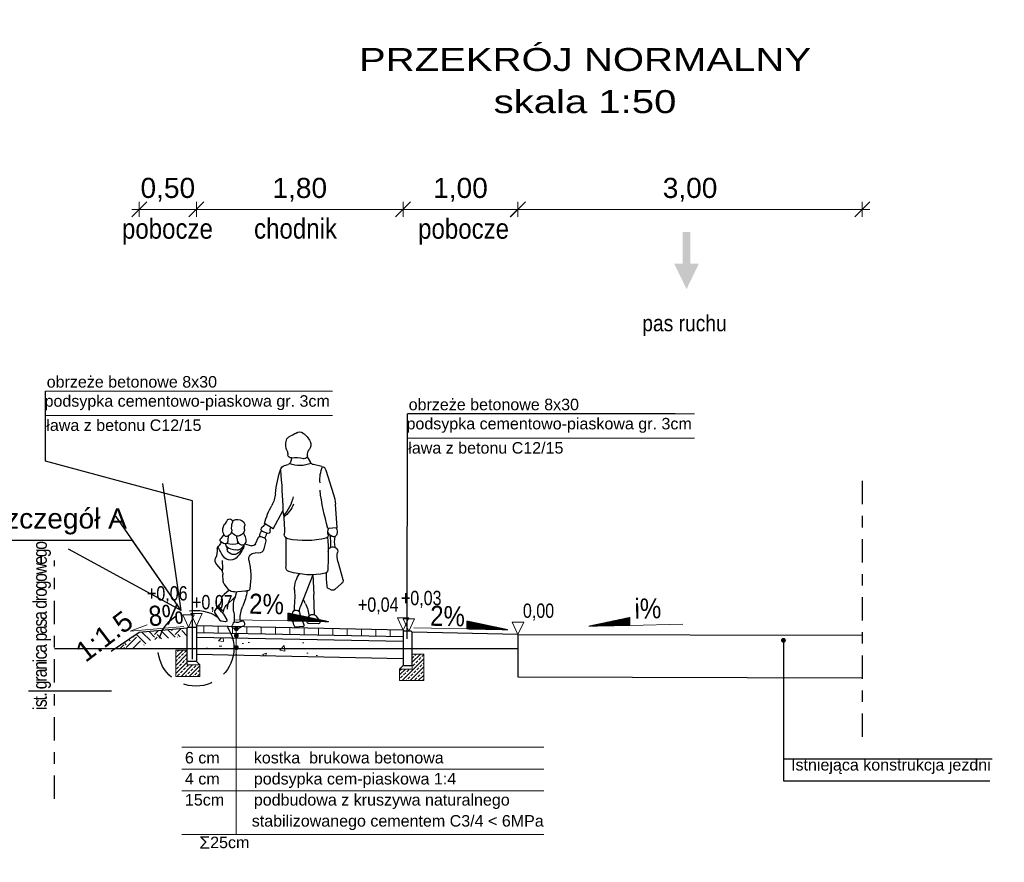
# Model space of a CAD drawing. Header units: metres. Extents: x -854 to 2789, y -128 to 3826.
# Tile 4 of 22: x 194 to 202, y 46 to 53. Entities that reach past the tile are written whole.
import ezdxf
from ezdxf.enums import TextEntityAlignment as Align

# ---------------------------------------------------------------- set-up
doc = ezdxf.new("R2010")
doc.units = ezdxf.units.M
doc.linetypes.add('DASHDOTX2', pattern=[50.8, 25.4, -12.7, 0, -12.7])
doc.linetypes.add('DASHED2', pattern=[0.375, 0.25, -0.125])
doc.layers.add('bloki', color=253, linetype='Continuous')
for name, color, linetype, lineweight in [('D_3_KONSTRUKCJA_ISTN', 9, 'Continuous', 30), ('D_3_KRESKOWANIE', 7, 'Continuous', 0), ('D_3_OPIS', 7, 'Continuous', 0), ('D_3_WYMIAROWANIE', 7, 'Continuous', 0), ('kreskowanie', 7, 'Continuous', 0), ('opis warstw', 7, 'Continuous', 0), ('pochylenia', 7, 'Continuous', 0), ('rzedne', 7, 'Continuous', 0), ('szczegół techniczny', 7, 'Continuous', 0)]:
    doc.layers.add(name, color=color, linetype=linetype, lineweight=lineweight)
doc.styles.add('opisy', font='arial.ttf', dxfattribs={"height": 0.175})
doc.styles.add('wym 1do50', font='arial.ttf', dxfattribs={"height": 0.175})
doc.styles.add('wym 1do50_0', font='arial.ttf')
doc.dimstyles.new('odniesienie', dxfattribs={"dimtxt": 1, "dimasz": 0, "dimexe": 0, "dimexo": 0, "dimgap": 0, "dimtad": 0, "dimdec": 0, "dimzin": 1, "dimdsep": 46, "dimtxsty": 'wym 1do50_0', "dimblk": 'TerminatorOpen', "dimcen": 0.09000000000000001, "dimse1": 1, "dimse2": 1, "dimadec": 6, "dimazin": 0, "dimtfac": 1, "dimtdec": 0, "dimtofl": 0, "dimtmove": 0, "dimatfit": 3, "dimldrblk": 'TerminatorOpen', "dimfxl": 1, "dimtzin": 1, "dimarcsym": 0})
doc.dimstyles.new('Wymiar_1 50', dxfattribs={"dimtxt": 0.175, "dimasz": 0.013125, "dimexe": 0.0175, "dimexo": 2.275, "dimgap": 0.065625, "dimtad": 1, "dimzin": 0, "dimtxsty": 'wym 1do50', "dimblk": 'znacznik wymiaru', "dimcen": 0.3, "dimse1": 1, "dimse2": 1, "dimadec": 0, "dimazin": 0, "dimtfac": 1, "dimtmove": 1, "dimatfit": 2, "dimfxl": 1, "dimtzin": 0, "dimlwd": -1, "dimlwe": 0, "dimarcsym": 0})

# ---------------------------------------------------------------- blocks, each defined once
blk = doc.blocks.new('TerminatorOpen')
at = {"color": 0, "linetype": 'ByBlock', "lineweight": -2}
for q in [(-1, 0.5), (-1, 0), (-1, -0.5)]:
    blk.add_line((0, 0), q, dxfattribs=at)
blk = doc.blocks.new('tytyyyy')
for p, q in [((1056.896188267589, 526.5077083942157), (1056.865527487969, 526.4583772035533)), ((1056.767370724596, 526.4257688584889), (1056.840506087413, 526.4409133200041)), ((1057.029200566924, 526.4996024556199), (1057.041426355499, 526.4614644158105)), ((1057.093202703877, 526.4329919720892), (1057.059834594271, 526.4432648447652)), ((1056.731870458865, 526.3936447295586), (1056.665265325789, 526.1812611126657)), ((1056.633125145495, 525.8915366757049), (1056.648823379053, 526.0958919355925)), ((1057.190316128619, 525.8822268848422), (1057.106873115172, 526.0397763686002)), ((1057.190316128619, 525.8822268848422), (1057.266798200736, 525.9275291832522)), ((1056.633125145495, 525.8915366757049), (1056.714449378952, 525.8859936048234)), ((1057.247210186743, 525.8429491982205), (1057.282854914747, 525.8584708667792)), ((1057.450749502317, 525.8452258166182), (1057.435848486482, 525.8111407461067)), ((1057.581838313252, 525.8201562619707), (1057.585404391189, 525.783984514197)), ((1057.620974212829, 525.8332969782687), (1057.645428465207, 525.7997068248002)), ((1057.079583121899, 525.8013520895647), (1057.081070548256, 525.5485564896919)), ((1057.255468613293, 525.7761006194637), (1057.272434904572, 525.7067801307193)), ((1057.267937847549, 525.8002686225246), (1057.302392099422, 525.8139524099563)), ((1057.345829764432, 525.7507688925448), (1057.317603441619, 525.8080936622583)), ((1057.439644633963, 525.7498700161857), (1057.380147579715, 525.7348914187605)), ((1057.448082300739, 525.7438159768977), (1057.448044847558, 525.7267854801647)), ((1057.321923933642, 525.6700519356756), (1057.349208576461, 525.6715233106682)), ((1057.5631277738, 525.7062878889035), (1057.520982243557, 525.697555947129)), ((1057.597220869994, 525.7296238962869), (1057.592924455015, 525.70118623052)), ((1056.628068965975, 525.5974462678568), (1056.583908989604, 525.4404104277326)), ((1057.647132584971, 525.530340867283), (1057.683151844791, 525.571879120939)), ((1056.844847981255, 525.4819593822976), (1056.837873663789, 525.3098192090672)), ((1056.844847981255, 525.4819593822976), (1056.955987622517, 525.1987732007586)), ((1057.625741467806, 525.4252178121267), (1057.628563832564, 525.4840112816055)), ((1056.655120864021, 525.352644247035), (1056.594831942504, 525.4043349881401)), ((1057.581910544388, 525.3554425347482), (1057.616402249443, 525.3999208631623)), ((1056.683242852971, 525.3487437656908), (1056.704513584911, 525.3585805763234)), ((1056.691675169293, 525.3557555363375), (1056.691675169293, 525.3557555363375)), ((1056.830340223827, 525.1323606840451), (1056.837897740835, 525.3106752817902)), ((1057.527464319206, 525.332109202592), (1057.437277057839, 525.3412905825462)), ((1057.51001648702, 525.3338855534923), (1057.526300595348, 525.2779064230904)), ((1057.575337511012, 525.3482354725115), (1057.618652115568, 525.310116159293)), ((1057.523697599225, 525.286847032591), (1057.596388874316, 525.2184628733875)), ((1056.955642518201, 525.1337116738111), (1056.923154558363, 525.0443751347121)), ((1057.623459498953, 525.1373018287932), (1057.595602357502, 525.0880348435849)), ((1057.651693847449, 525.0831365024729), (1057.69805821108, 525.1540487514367)), ((1057.676295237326, 525.2044099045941), (1057.698157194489, 525.1700332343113)), ((1056.819045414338, 525.1229545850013), (1056.786247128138, 525.0826710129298)), ((1056.799968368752, 525.0548138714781), (1056.880251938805, 525.0570476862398)), ((1056.894353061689, 525.0758090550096), (1056.885904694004, 525.1083692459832)), ((1057.605286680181, 525.0731445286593), (1057.640918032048, 525.0766142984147)), ((1056.932127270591, 525.0305067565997), (1056.99561576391, 525.0258491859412)), ((1057.537287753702, 525.0171118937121), (1057.500885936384, 525.0122643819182))]:
    blk.add_line(p, q)
for centre, radius, start, end in [((1057.064909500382, 526.54395772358), 0.2186948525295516, 128.3056999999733, 153.0738000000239), ((1056.96115883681, 526.6753033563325), 0.051317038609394, 52.95690999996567, 128.3056999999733), ((1057.105476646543, 526.8665178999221), 0.1882492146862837, 232.9568999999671, 250.2739999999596), ((1057.023408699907, 526.6376415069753), 0.0548972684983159, 15.93230000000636, 70.2739999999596), ((1056.930281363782, 526.6123338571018), 0.0676996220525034, 153.0738000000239, 219.5306000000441), ((1056.941672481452, 526.6143081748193), 0.1398980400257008, 337.2057999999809, 15.93230000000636), ((1056.825786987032, 526.526103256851), 0.0677823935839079, 356.2085000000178, 39.53064999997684), ((1056.92068799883, 526.5198137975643), 0.0273258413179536, 176.2085000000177, 285.0842000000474), ((1057.035342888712, 526.5266008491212), 0.0276051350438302, 261.4187000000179, 357.6623999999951), ((1057.16275861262, 526.5214028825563), 0.0999164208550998, 157.2057999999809, 177.6623999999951), ((1056.776950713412, 526.3795061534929), 0.0472447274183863, 101.697600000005, 162.5880999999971), ((1056.483606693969, 526.3078662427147), 0.300481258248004, 355.1933999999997, 22.71533000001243), ((1056.832659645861, 526.4788079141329), 0.0386986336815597, 281.697600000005, 328.1370000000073), ((1056.957945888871, 526.6913092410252), 0.2583419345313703, 247.8603999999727, 290.6346999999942), ((1056.993534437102, 526.2495355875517), 0.2525968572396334, 81.41872000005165, 105.0842000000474), ((1057.068066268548, 526.4700037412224), 0.027974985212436, 197.7732999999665, 252.8886000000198), ((1057.079315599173, 526.3878876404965), 0.0471962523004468, 20.06587000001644, 72.88865999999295), ((1062.528023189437, 525.900172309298), 5.422947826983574, 174.7837000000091, 178.5247999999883), ((1056.3284114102, 526.1136019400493), 0.8466281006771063, 4.997221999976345, 20.06587000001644), ((1057.03113743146, 526.066520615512), 0.383440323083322, 162.5880999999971, 175.6070000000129), ((1054.714981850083, 526.4739951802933), 2.084133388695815, 343.6125000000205, 352.9352000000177), ((1057.425803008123, 526.2095543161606), 0.2549509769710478, 184.9971999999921, 208.9210000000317), ((1057.271832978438, 526.2012102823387), 0.2782835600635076, 201.9069999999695, 231.627600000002), ((1057.343510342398, 526.2236928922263), 0.3315671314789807, 191.1175000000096, 222.9410999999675), ((1056.580318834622, 525.7424195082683), 0.7110002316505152, 15.09100999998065, 28.92101000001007), ((1058.068761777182, 525.8787972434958), 0.9752653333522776, 170.4990999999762, 182.6477999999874), ((1057.328274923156, 525.9582086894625), 0.0739865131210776, 206.8147000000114, 235.6382000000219), ((1057.471966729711, 525.916231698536), 0.0336642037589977, 138.3094999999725, 189.008699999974), ((1057.30891430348, 525.8903809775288), 0.1314234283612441, 354.0334000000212, 9.008720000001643), ((1057.502999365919, 525.888588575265), 0.0752227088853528, 78.67848999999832, 138.3094999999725), ((1057.508788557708, 525.9174917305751), 0.045745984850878, 37.65525000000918, 78.67848999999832), ((1057.569596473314, 525.9437758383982), 0.0246504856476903, 30.30855000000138, 196.4213999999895), ((1057.379184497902, 525.8876575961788), 0.1738602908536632, 354.7791000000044, 16.42143999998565), ((1057.823930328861, 526.0924462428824), 0.2699486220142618, 210.3085000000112, 219.5402000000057), ((1057.579880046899, 525.8909775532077), 0.0465190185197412, 14.34761999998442, 39.540260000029), ((1056.702472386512, 525.8560738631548), 0.0703044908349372, 150.238199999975, 198.3069999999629), ((1056.665102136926, 525.8437062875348), 0.0309418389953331, 198.3069999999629, 296.1542000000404), ((1056.646225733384, 525.8821466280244), 0.0737661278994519, 296.1542000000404, 339.1453999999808), ((1057.14016096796, 525.7521600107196), 0.4488330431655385, 170.055199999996, 184.2115000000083), ((1056.627464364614, 525.8490915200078), 0.0879570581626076, 347.0252999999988, 25.16718000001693), ((1056.736086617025, 525.8240647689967), 0.0235105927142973, 167.0252999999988, 256.182700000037), ((1057.055853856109, 525.8319540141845), 0.0387248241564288, 281.3220999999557, 2.647784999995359), ((1057.177483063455, 525.8683237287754), 0.0406377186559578, 354.3062000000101, 38.3045499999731), ((1057.238823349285, 525.8622081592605), 0.0210059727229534, 174.3062000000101, 293.5301000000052), ((1057.318387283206, 525.8451616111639), 0.067819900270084, 180.6313999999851, 221.5789000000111), ((1057.273991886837, 525.8788132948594), 0.022190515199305, 293.5301000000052, 55.63820000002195), ((1057.189625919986, 525.7981230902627), 0.1212267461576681, 7.734789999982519, 33.24206999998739), ((1057.474179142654, 525.8731070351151), 0.0347394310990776, 174.0334000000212, 205.044500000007), ((1057.505816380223, 525.8878903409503), 0.0696615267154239, 205.044500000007, 262.4445999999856), ((1057.348387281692, 525.830608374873), 0.1602241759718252, 333.113199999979, 355.8491000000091), ((1057.501830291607, 525.857839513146), 0.0393435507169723, 262.4445999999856, 287.3513000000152), ((1057.494754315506, 525.8804826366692), 0.0630689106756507, 287.3513000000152, 337.8376999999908), ((1057.604050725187, 525.8671091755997), 0.0519439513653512, 174.7791000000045, 260.1996000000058), ((1057.598959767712, 525.837633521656), 0.0220331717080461, 260.1996000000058, 336.7203999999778), ((1057.514090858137, 525.8741503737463), 0.1144251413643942, 336.7203999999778, 14.34761999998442), ((1056.401228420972, 525.7723178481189), 0.2546493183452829, 348.3603000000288, 9.7850260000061), ((1058.397268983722, 525.6573178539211), 1.686482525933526, 174.8241000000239, 184.6522999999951), ((1056.913226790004, 526.5443081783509), 0.7652161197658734, 256.182700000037, 281.3220999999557), ((1057.275580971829, 525.7810230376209), 0.0207065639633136, 111.662200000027, 193.7520000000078), ((1057.306827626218, 525.802788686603), 0.0120123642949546, 26.21463999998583, 111.662200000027), ((1057.372806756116, 525.7640513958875), 0.0300692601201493, 206.2145999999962, 284.1313000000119), ((1057.505883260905, 525.7805200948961), 0.076436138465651, 156.385200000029, 190.1225999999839), ((1057.462461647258, 525.7727699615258), 0.0323261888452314, 190.1225999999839, 333.113199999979), ((1057.508400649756, 525.7582969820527), 0.0620317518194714, 193.4992000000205, 281.7022999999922), ((1057.541445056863, 525.922411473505), 0.1760199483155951, 252.6801000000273, 287.8721000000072), ((1054.657325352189, 525.913757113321), 2.846556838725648, 356.7326999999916, 357.3302999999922), ((1057.552266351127, 525.758722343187), 0.0535512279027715, 281.7022999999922, 350.9387999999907), ((1057.665594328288, 525.7918951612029), 0.0805792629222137, 185.6343999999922, 202.4260999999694), ((1057.744144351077, 525.7636073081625), 0.1566958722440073, 177.1225000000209, 184.023000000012), ((1057.607606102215, 525.767965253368), 0.0178447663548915, 202.4260999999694, 286.3366999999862), ((1057.589320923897, 525.8303355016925), 0.0828414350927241, 286.3366999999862, 316.0655000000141), ((1057.607582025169, 525.7721519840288), 0.0467998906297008, 17.82352999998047, 36.03090000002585), ((1057.682935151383, 525.7659989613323), 0.0350324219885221, 169.5631999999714, 234.920200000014), ((1057.639173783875, 525.7823044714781), 0.0136156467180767, 316.0655000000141, 17.82352999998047), ((1057.642298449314, 525.7081364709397), 0.0356741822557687, 359.4447000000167, 54.9202699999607), ((1056.472871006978, 525.6410872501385), 0.1612173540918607, 344.2936999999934, 12.5530099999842), ((1056.670131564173, 525.6850118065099), 0.0408746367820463, 359.0814000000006, 192.5530000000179), ((1057.319326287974, 525.7182568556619), 0.0482753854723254, 193.7520000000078, 273.0860000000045), ((1057.352014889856, 525.6194660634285), 0.0521311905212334, 347.5013999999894, 93.08588000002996), ((1057.484714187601, 525.7267025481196), 0.0366692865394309, 179.8733999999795, 213.5590999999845), ((1058.714270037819, 526.5423579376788), 1.512170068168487, 213.5590999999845, 216.6243999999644), ((1057.55937978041, 525.7544794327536), 0.1051435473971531, 199.7230000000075, 240.7652999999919), ((1057.530449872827, 525.702786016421), 0.0459048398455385, 240.7652999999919, 272.193799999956), ((1057.52945201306, 525.7288427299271), 0.0719802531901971, 272.193799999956, 319.6102000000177), ((1057.55527063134, 525.7068764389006), 0.0380810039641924, 319.6102000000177, 351.4077999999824), ((1057.312988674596, 525.8668149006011), 0.3848734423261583, 324.0758000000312, 338.8539999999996), ((1057.901675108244, 525.705621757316), 0.2237157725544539, 179.4447000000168, 200.8996000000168), ((1058.073721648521, 525.4594874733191), 0.6870938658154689, 167.5013999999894, 188.3616000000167), ((1057.562381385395, 525.6861247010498), 0.0769054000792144, 216.6243999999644, 324.0758000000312), ((1058.000768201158, 525.5563681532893), 0.3674510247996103, 172.2315999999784, 186.7588000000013), ((1057.642881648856, 525.6068015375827), 0.0533026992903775, 319.0693000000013, 20.89954999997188), ((1056.744251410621, 525.5227994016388), 0.0280008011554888, 184.6522999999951, 257.6957999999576), ((1055.448695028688, 525.4839765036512), 1.277395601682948, 355.508699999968, 0.7900259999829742), ((1056.867199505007, 526.086491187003), 0.6049456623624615, 257.6957999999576, 287.9895999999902), ((1056.785262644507, 525.3590781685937), 0.2195852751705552, 357.6732999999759, 36.2946100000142), ((1057.041950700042, 525.5483264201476), 0.0391190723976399, 287.9895999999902, 0.3368376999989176), ((1057.704778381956, 525.480354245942), 0.0763003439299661, 139.0693000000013, 177.2523000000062), ((1056.617630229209, 525.4309267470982), 0.0350275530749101, 164.2936000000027, 229.3907999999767), ((1057.581008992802, 525.4273633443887), 0.044785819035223, 322.2088000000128, 357.2523000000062), ((1056.672218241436, 525.3725827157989), 0.0262664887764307, 229.3907999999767, 294.818800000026), ((1056.691675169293, 525.3863414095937), 0.0305875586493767, 294.818800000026, 355.508699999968), ((1057.14291377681, 525.2974596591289), 0.3052897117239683, 177.569699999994, 177.6795999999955), ((1058.186902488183, 525.3021279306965), 1.183210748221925, 177.6732999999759, 186.5980000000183), ((1057.416148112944, 525.3628341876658), 0.0224560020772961, 188.3616000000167, 279.7075000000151), ((1057.908007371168, 525.4065848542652), 0.4935887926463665, 187.6893999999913, 203.5904999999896), ((1057.430768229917, 525.2773687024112), 0.064253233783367, 84.1874800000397, 99.70748000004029), ((1057.533652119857, 525.3928662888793), 0.0610705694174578, 264.1875000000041, 322.2088000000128), ((1057.573630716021, 525.258955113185), 0.0681495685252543, 4.37555999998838, 48.65251000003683), ((1057.124984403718, 525.113596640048), 0.2443018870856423, 151.9699999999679, 178.5205000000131), ((1056.70908287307, 525.3350278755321), 0.2268736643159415, 331.9699999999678, 343.9571999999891), ((1057.257739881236, 525.1997951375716), 0.2796877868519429, 350.7907000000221, 16.21748999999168), ((1057.531723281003, 525.1497229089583), 0.0943763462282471, 358.0337999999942, 46.74939999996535), ((1057.71621497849, 525.269867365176), 0.0748511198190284, 184.3756000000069, 232.7106000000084), ((1056.84878591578, 525.0987384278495), 0.0383505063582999, 14.54438999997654, 140.8475000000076), ((1056.922547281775, 525.1457475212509), 0.035216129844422, 340.0149999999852, 356.9925999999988), ((1056.858103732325, 525.1603596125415), 0.105149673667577, 359.9952999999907, 21.42800000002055), ((1056.989930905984, 525.1422055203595), 0.0322615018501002, 5.640022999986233, 176.9925999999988), ((1056.777857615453, 525.1212638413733), 0.2453668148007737, 338.8950000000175, 5.640022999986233), ((1057.210249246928, 525.101879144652), 0.2678004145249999, 357.2805999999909, 23.59048000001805), ((1057.840147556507, 525.1053676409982), 0.3103255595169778, 170.7907000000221, 186.8770999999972), ((1057.605998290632, 525.1471734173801), 0.0200589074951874, 330.516999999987, 358.0337999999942), ((1057.555131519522, 525.2553462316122), 0.1156072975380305, 307.2545999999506, 340.2560000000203), ((1057.49356918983, 525.3019272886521), 0.2049517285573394, 310.2468999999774, 332.2132999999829), ((1057.657052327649, 525.1921734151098), 0.0228053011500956, 32.45733999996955, 52.71059000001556), ((1057.685717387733, 525.1621199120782), 0.0147489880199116, 326.8224999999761, 32.45733999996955), ((1056.799492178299, 525.0718871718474), 0.0170793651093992, 140.8475000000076, 271.5932000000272), ((1056.879834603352, 525.0720396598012), 0.0150001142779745, 271.5932000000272, 14.54438999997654), ((1057.488962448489, 525.051191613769), 0.0492231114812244, 152.4031999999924, 186.9725000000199), ((1057.457536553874, 525.0676175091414), 0.0137625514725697, 56.59973999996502, 152.4031999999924), ((1057.467376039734, 525.089666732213), 0.010381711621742, 245.9550999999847, 357.2805999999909), ((1057.510637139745, 525.1481472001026), 0.0826981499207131, 236.5996999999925, 284.4124999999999), ((1057.53283885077, 525.0617614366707), 0.0064952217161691, 13.41395999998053, 104.412400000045), ((1057.616442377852, 525.0816999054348), 0.0794551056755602, 193.4139999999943, 211.2246999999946), ((1057.604318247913, 525.0831070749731), 0.010009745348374, 150.5167999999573, 275.5572000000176), ((1057.639508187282, 525.0911033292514), 0.0145591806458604, 275.5572000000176, 326.8224999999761), ((1056.932884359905, 525.0408358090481), 0.0103563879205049, 160.0149000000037, 265.8040000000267), ((1056.99642635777, 525.0369032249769), 0.011082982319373, 265.8040000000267, 338.8950000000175), ((1057.45118556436, 525.0465714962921), 0.0111626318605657, 186.9725000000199, 261.5470000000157), ((1057.441469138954, 524.9811996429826), 0.0549270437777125, 43.76057999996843, 81.54700999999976), ((1057.497836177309, 525.0351750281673), 0.0231135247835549, 223.7606000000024, 277.5837000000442), ((1057.535241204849, 525.0324757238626), 0.0155005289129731, 277.5837000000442, 31.22471000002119)]:
    blk.add_arc(centre, radius, start, end)
blk = doc.blocks.new('znacznik wymiaru')
at = {"color": 7}
for p, q in [((-5, -5), (5, 5)), ((-5, 0), (0, 0)), ((0, 5), (0, -5)), ((5, 0), (0, 0))]:
    blk.add_line(p, q, dxfattribs=at)
blk = doc.blocks.new('*D203')
at = {"layer": 'D_3_WYMIAROWANIE', "color": 0, "linetype": 'Continuous', "transparency": 16777216}
blk.add_line((200.9123292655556, 51.59919664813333), (197.9391790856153, 51.59919664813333), dxfattribs=at)
at = {"layer": 'Defpoints', "color": 0, "linetype": 'Continuous', "transparency": 16777216}
for p in [(197.9260540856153, 51.59919664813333), (200.9254542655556, 48.57859624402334), (197.9260540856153, 48.51860824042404)]:
    blk.add_point(p, dxfattribs=at)
at = {"layer": 'D_3_WYMIAROWANIE', "color": 0, "linetype": 'Continuous', "transparency": 16777216, "xscale": 0.013125, "yscale": 0.013125, "zscale": 0.013125, "rotation": 180}
blk.add_blockref('znacznik wymiaru', (197.9260540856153, 51.59919664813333), dxfattribs=at)
at = {"layer": 'D_3_WYMIAROWANIE', "color": 0, "linetype": 'Continuous', "transparency": 16777216, "xscale": 0.013125, "yscale": 0.013125, "zscale": 0.013125}
blk.add_blockref('znacznik wymiaru', (200.9254542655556, 51.59919664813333), dxfattribs=at)
at = {"layer": 'D_3_WYMIAROWANIE', "color": 0, "linetype": 'Continuous', "transparency": 16777216, "insert": (199.4257541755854, 51.76998876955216), "char_height": 0.175, "attachment_point": 5, "style": 'wym 1do50'}
blk.add_mtext('3,00', dxfattribs=at)
blk = doc.blocks.new('*D209')
at = {"layer": 'D_3_WYMIAROWANIE', "color": 0, "linetype": 'Continuous', "transparency": 16777216}
blk.add_line((197.9133103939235, 51.59919664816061), (196.9394354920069, 51.59919664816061), dxfattribs=at)
at = {"layer": 'Defpoints', "color": 0, "linetype": 'Continuous', "transparency": 16777216}
for p in [(196.9263104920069, 51.59919664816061), (196.9263104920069, 47.8764028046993), (197.9264353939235, 47.89822541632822)]:
    blk.add_point(p, dxfattribs=at)
at = {"layer": 'D_3_WYMIAROWANIE', "color": 0, "linetype": 'Continuous', "transparency": 16777216, "xscale": 0.013125, "yscale": 0.013125, "zscale": 0.013125, "rotation": 180}
blk.add_blockref('znacznik wymiaru', (196.9263104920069, 51.59919664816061), dxfattribs=at)
at = {"layer": 'D_3_WYMIAROWANIE', "color": 0, "linetype": 'Continuous', "transparency": 16777216, "xscale": 0.013125, "yscale": 0.013125, "zscale": 0.013125}
blk.add_blockref('znacznik wymiaru', (197.9264353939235, 51.59919664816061), dxfattribs=at)
at = {"layer": 'D_3_WYMIAROWANIE', "color": 0, "linetype": 'Continuous', "transparency": 16777216, "insert": (197.4263729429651, 51.76998876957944), "char_height": 0.175, "attachment_point": 5, "style": 'wym 1do50'}
blk.add_mtext('1,00', dxfattribs=at)
blk = doc.blocks.new('*D210')
at = {"layer": 'D_3_WYMIAROWANIE', "color": 0, "linetype": 'Continuous', "transparency": 16777216}
blk.add_line((196.9131854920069, 51.59919664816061), (195.1400302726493, 51.59919664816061), dxfattribs=at)
at = {"layer": 'Defpoints', "color": 0, "linetype": 'Continuous', "transparency": 16777216}
for p in [(195.1269052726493, 51.59919664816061), (195.1269052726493, 47.91239090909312), (196.9263104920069, 47.8764028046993)]:
    blk.add_point(p, dxfattribs=at)
at = {"layer": 'D_3_WYMIAROWANIE', "color": 0, "linetype": 'Continuous', "transparency": 16777216, "xscale": 0.013125, "yscale": 0.013125, "zscale": 0.013125, "rotation": 180}
blk.add_blockref('znacznik wymiaru', (195.1269052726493, 51.59919664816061), dxfattribs=at)
at = {"layer": 'D_3_WYMIAROWANIE', "color": 0, "linetype": 'Continuous', "transparency": 16777216, "xscale": 0.013125, "yscale": 0.013125, "zscale": 0.013125}
blk.add_blockref('znacznik wymiaru', (196.9263104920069, 51.59919664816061), dxfattribs=at)
at = {"layer": 'D_3_WYMIAROWANIE', "color": 0, "linetype": 'Continuous', "transparency": 16777216, "insert": (196.0266078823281, 51.76998876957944), "char_height": 0.175, "attachment_point": 5, "style": 'wym 1do50'}
blk.add_mtext('1,80', dxfattribs=at)
blk = doc.blocks.new('*D211')
at = {"layer": 'D_3_WYMIAROWANIE', "color": 0, "linetype": 'Continuous', "transparency": 16777216}
blk.add_line((195.1137802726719, 51.59919664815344), (194.6414924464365, 51.59919664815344), dxfattribs=at)
at = {"layer": 'Defpoints', "color": 0, "linetype": 'Continuous', "transparency": 16777216}
for p in [(194.6283674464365, 51.59919664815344), (194.6283674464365, 47.91387691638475), (195.1269052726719, 47.91239090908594)]:
    blk.add_point(p, dxfattribs=at)
at = {"layer": 'D_3_WYMIAROWANIE', "color": 0, "linetype": 'Continuous', "transparency": 16777216, "xscale": 0.013125, "yscale": 0.013125, "zscale": 0.013125, "rotation": 180}
blk.add_blockref('znacznik wymiaru', (194.6283674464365, 51.59919664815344), dxfattribs=at)
at = {"layer": 'D_3_WYMIAROWANIE', "color": 0, "linetype": 'Continuous', "transparency": 16777216, "xscale": 0.013125, "yscale": 0.013125, "zscale": 0.013125}
blk.add_blockref('znacznik wymiaru', (195.1269052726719, 51.59919664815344), dxfattribs=at)
at = {"layer": 'D_3_WYMIAROWANIE', "color": 0, "linetype": 'Continuous', "transparency": 16777216, "insert": (194.8776363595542, 51.76998876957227), "char_height": 0.175, "attachment_point": 5, "style": 'wym 1do50'}
blk.add_mtext('0,50', dxfattribs=at)

msp = doc.modelspace()

# ---------------------------------------------------------------- hatches: boundary and pattern name
at = {"layer": 'D_3_KRESKOWANIE', "linetype": 'Continuous', "lineweight": 0}
h = msp.add_hatch(dxfattribs=at)
h.set_pattern_fill('ANSI31', color=256, angle=45, style=0)
h.set_pattern_definition([(90, (-681.9353656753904, -424.4214475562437), (-0.125, 0), [])])
h.paths.add_polyline_path([(195.1265961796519, 47.97240908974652), (195.1265961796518, 47.91239709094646), (196.9263104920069, 47.8764028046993), (196.9262362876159, 47.93641628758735)])
at = {"layer": 'D_3_KRESKOWANIE', "linetype": 'Continuous'}
h = msp.add_hatch(dxfattribs=at)
h.set_pattern_fill('AR-CONC', color=256, scale=0.05, style=0)
h.set_pattern_definition([(49.99999999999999, (-681.9353656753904, -424.4214475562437), (0.3586300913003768, -0.03137606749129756), [0.03750000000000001, -0.4125]), (355, (-681.9353656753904, -424.4214475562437), (-0.06937566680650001, 0.376096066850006), [0.03, -0.33]), (100.45144446, (-681.9054798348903, -424.4240622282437), (0.289254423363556, 0.3447199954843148), [0.03187009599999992, -0.3505710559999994]), (46.18420000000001, (-681.9353656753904, -424.3214475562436), (0.5336206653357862, -0.08275964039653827), [0.05625, -0.61875]), (96.63563549, (-681.8908973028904, -424.3283442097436), (0.4673309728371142, 0.4870593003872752), [0.04780517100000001, -0.52585688]), (351.1841639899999, (-681.9353656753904, -424.3214475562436), (0.4673309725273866, 0.4870593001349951), [0.04500000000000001, -0.4950000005]), (21, (-681.8853656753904, -424.3464475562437), (0.2984535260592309, -0.2013094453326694), [0.03750000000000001, -0.4125]), (326.0000000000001, (-681.8853656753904, -424.3464475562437), (0.1216576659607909, 0.3625750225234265), [0.03, -0.33]), (71.45144474, (-681.8604945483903, -424.3632233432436), (0.4201111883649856, 0.1612655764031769), [0.03187009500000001, -0.350571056]), (37.50000000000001, (-681.9353656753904, -424.4214475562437), (0.006079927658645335, 0.1664469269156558), [0, -0.326, 0, -0.335, 0, -0.33125]), (7.499999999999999, (-681.9353656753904, -424.4214475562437), (0.1315347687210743, 0.1972058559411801), [0, -0.191, 0, -0.3185, 0, -0.12625]), (327.5, (-682.0468656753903, -424.4214475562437), (0.2669112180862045, -0.01127743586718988), [0, -0.125, 0, -0.39, 0, -0.5175]), (317.5, (-682.0968656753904, -424.4214475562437), (0.2915930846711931, 0.05005249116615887), [0, -0.1625, 0, -0.259, 0, -0.3675])])
h.paths.add_polyline_path([(195.1265961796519, 47.87238909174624), (195.1265961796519, 47.72235909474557), (196.3263262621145, 47.69836449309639), (196.3263262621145, 47.78561227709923), (196.4763262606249, 47.78561227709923), (196.4763262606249, 47.84539449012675)])
at = {"layer": 'D_3_OPIS', "linetype": 'Continuous', "true_color": 0x939598}
msp.add_hatch(color=252, dxfattribs=at).paths.add_polyline_path([(199.3950809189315, 50.90452619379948), (199.2883196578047, 51.12548436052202), (199.3607647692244, 51.12548436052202), (199.3607647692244, 51.40358688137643), (199.4293970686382, 51.40358688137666), (199.4293970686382, 51.12548436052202), (199.5018421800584, 51.12548436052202)])
at = {"layer": 'kreskowanie'}
h = msp.add_hatch(dxfattribs=at)
h.set_pattern_fill('EARTH', color=252, scale=0.02, angle=45, style=0)
h.set_pattern_definition([(45, (-2149.443704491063, -3886.352663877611), (1.387778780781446e-17, 0.179605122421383), [0.127, -0.127]), (45, (-2149.477380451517, -3886.318987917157), (1.387778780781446e-17, 0.179605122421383), [0.127, -0.127]), (45, (-2149.511056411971, -3886.285311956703), (1.387778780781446e-17, 0.179605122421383), [0.127, -0.127]), (135, (-2149.511056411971, -3886.2628613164), (-0.179605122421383, 1.387778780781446e-17), [0.127, -0.127]), (135, (-2149.477380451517, -3886.229185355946), (-0.179605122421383, 1.387778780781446e-17), [0.127, -0.127]), (135, (-2149.443704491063, -3886.195509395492), (-0.179605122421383, 1.387778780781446e-17), [0.127, -0.127])])
h.paths.add_polyline_path([(194.4179404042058, 47.77359222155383), (194.6258700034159, 47.77359222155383), (194.7351938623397, 47.85148173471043), (195.0465961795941, 47.88216369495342), (195.0465961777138, 47.95240908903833), (194.6256557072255, 47.91206909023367)])
at = {"layer": 'kreskowanie', "linetype": 'Continuous', "lineweight": 0}
h = msp.add_hatch(dxfattribs=at)
h.set_pattern_fill('ANSI33', color=256, scale=0.2, style=0)
h.set_pattern_definition([(45, (-644.9835563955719, -426.4453161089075), (-0.03535533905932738, 0.03535533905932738), []), (45, (-644.9482010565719, -426.4453161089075), (-0.03535533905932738, 0.03535533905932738), [0.025, -0.0125])])
h.paths.add_polyline_path([(195.0465961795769, 47.6324090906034), (195.0465961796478, 47.66240908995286), (195.0465961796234, 47.76240909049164), (194.9465961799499, 47.76240909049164), (194.9465961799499, 47.53240909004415), (195.1565961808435, 47.53240909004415), (195.1565961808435, 47.6324090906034)])
h = msp.add_hatch(dxfattribs=at)
h.set_pattern_fill('ANSI33', color=256, scale=0.2, style=0)
h.set_pattern_definition([(45, (-645.0384532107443, -426.481103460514), (-0.03535533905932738, 0.03535533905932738), []), (45, (-645.0030978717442, -426.481103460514), (-0.03535533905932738, 0.03535533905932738), [0.025, -0.0125])])
h.paths.add_polyline_path([(197.0066193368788, 47.59662173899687), (197.0066193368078, 47.62662173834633), (197.0066193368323, 47.72662173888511), (197.1066193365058, 47.72662173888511), (197.1066193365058, 47.49662173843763), (196.8966193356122, 47.49662173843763), (196.8966193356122, 47.59662173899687)])
at = {"layer": 'opis warstw', "linetype": 'Continuous', "lineweight": 0}
h = msp.add_hatch(color=256, dxfattribs=at)
edge = h.paths.add_edge_path()
edge.add_arc((195.4746366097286, 47.94773003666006), 0.02133896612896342, 0, 360)
h = msp.add_hatch(color=256, dxfattribs=at)
edge = h.paths.add_edge_path()
edge.add_arc((195.474674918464, 47.88778404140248), 0.02133896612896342, 0, 360)
at = {"layer": 'opis warstw', "linetype": 'Continuous', "lineweight": 30}
h = msp.add_hatch(color=252, dxfattribs=at)
edge = h.paths.add_edge_path()
edge.add_arc((200.2387830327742, 47.84663456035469), 0.02133896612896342, 0, 360)
at = {"layer": 'opis warstw', "linetype": 'Continuous', "lineweight": 0}
h = msp.add_hatch(color=256, dxfattribs=at)
edge = h.paths.add_edge_path()
edge.add_arc((195.4746749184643, 47.78353438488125), 0.02133896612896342, 0, 360)
at = {"layer": 'pochylenia', "linetype": 'Continuous', "lineweight": 0}
h = msp.add_hatch(dxfattribs=at)
h.set_pattern_fill('CROSSHATCH', color=256, style=0, pattern_type=2)
h.set_pattern_definition([(45, (212.8854268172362, 48.04736781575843), (-0.007071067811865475, 0.007071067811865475), []), (315, (212.8854268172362, 48.04736781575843), (0.0007071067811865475, 0.0007071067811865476), [])])
h.paths.add_polyline_path([(195.9237749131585, 48.0840547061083), (195.9224076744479, 48.01569277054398), (196.2808461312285, 48.0085240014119)])
h = msp.add_hatch(dxfattribs=at)
h.set_pattern_fill('CROSSHATCH', color=252, style=0, pattern_type=2)
h.set_pattern_definition([(45, (222.2843144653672, 48.0087304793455), (-0.007071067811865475, 0.007071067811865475), []), (315, (222.2843144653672, 48.0087304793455), (0.0007071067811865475, 0.0007071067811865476), [])])
h.paths.add_polyline_path([(198.9000591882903, 48.04541736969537), (198.9014264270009, 47.97705543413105), (198.5429879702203, 47.96988666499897)])
h = msp.add_hatch(dxfattribs=at)
h.set_pattern_fill('CROSSHATCH', color=256, style=0, pattern_type=2)
h.set_pattern_definition([(45, (214.44413725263, 47.97740831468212), (-0.007071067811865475, 0.007071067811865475), []), (315, (214.44413725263, 47.97740831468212), (0.0007071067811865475, 0.0007071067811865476), [])])
h.paths.add_polyline_path([(197.4824853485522, 48.01409520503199), (197.4811181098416, 47.94573326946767), (197.8395565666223, 47.93856450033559)])

# ---------------------------------------------------------------- linework, layer by layer
for p, q in [((196.9628124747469, 47.86045729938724), (196.9639244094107, 49.81880120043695)), ((199.2970823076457, 49.81880120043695), (196.9639244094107, 49.81880120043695)), ((195.0565961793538, 47.96240908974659), (195.0465961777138, 47.95240908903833)), ((195.0465961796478, 47.66240908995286), (195.0465961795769, 47.95240908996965)), ((196.9966193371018, 47.92662173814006), (197.0066193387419, 47.9166217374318)), ((197.0066193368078, 47.62662173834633), (197.0066193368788, 47.91662173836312)), ((195.1265961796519, 47.6624090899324), (195.0465961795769, 47.6624090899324)), ((196.9266193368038, 47.62662173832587), (197.0066193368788, 47.62662173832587))]:
    msp.add_line(p, q)
at = {"color": 252, "linetype": 'DASHDOTX2', "ltscale": 0.008}
msp.add_line((200.9258355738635, 49.2352156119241), (200.9258355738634, 46.9852973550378), dxfattribs=at)
at = {"color": 252, "lineweight": 25}
for p, q in [((200.2387830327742, 47.84663456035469), (200.2387830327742, 47.23522510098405)), ((200.2387830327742, 47.23522510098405), (200.2387830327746, 46.62381564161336)), ((200.2387830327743, 46.81381564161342), (202.0563630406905, 46.81381564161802)), ((200.2387830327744, 46.62381564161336), (202.0354180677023, 46.62381564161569))]:
    msp.add_line(p, q, dxfattribs=at)
at = {"lineweight": 13}
for p, q in [((195.0465961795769, 47.76240909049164), (194.9465961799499, 47.76240909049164)), ((194.9465961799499, 47.53240909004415), (194.9465961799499, 47.76240909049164)), ((197.0066193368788, 47.72662173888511), (197.1066193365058, 47.72662173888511)), ((197.1066193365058, 47.49662173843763), (197.1066193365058, 47.72662173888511)), ((195.0465961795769, 47.6324090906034), (195.0465961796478, 47.66240908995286)), ((195.1565961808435, 47.6324090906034), (195.0465961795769, 47.6324090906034)), ((195.1265961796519, 47.6624090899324), (195.1565961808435, 47.6324090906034)), ((195.1565961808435, 47.53240909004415), (195.1565961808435, 47.6324090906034)), ((196.9266193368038, 47.62662173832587), (196.8966193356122, 47.59662173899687)), ((196.8966193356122, 47.59662173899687), (197.0066193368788, 47.59662173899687)), ((196.8966193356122, 47.49662173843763), (196.8966193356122, 47.59662173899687)), ((197.0066193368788, 47.59662173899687), (197.0066193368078, 47.62662173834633)), ((195.1565961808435, 47.53240909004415), (194.9465961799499, 47.53240909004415)), ((196.8966193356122, 47.49662173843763), (197.1066193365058, 47.49662173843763))]:
    msp.add_line(p, q, dxfattribs=at)
at = {"flags": 128}
msp.add_lwpolyline([(195.0915961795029, 47.68158343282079), (195.0915961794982, 49.06046245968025), (193.8115911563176, 49.40610997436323), (193.8115911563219, 50.01614572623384)], dxfattribs=at)
at = {"linetype": 'DASHDOTX2', "ltscale": 0.008}
msp.add_lwpolyline([(193.8906399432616, 46.46680158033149), (193.8906399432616, 48.54083627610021)], dxfattribs=at)
at = {"ltscale": 0.005}
for points in [[(195.0465961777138, 47.95240908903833), (194.628367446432, 47.91387691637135)], [(194.628367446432, 47.91387691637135), (194.3835366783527, 47.75065640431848)]]:
    msp.add_lwpolyline(points, dxfattribs=at)
for points in [[(195.0565961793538, 47.96240908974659), (195.1265961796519, 47.96240908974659)], [(196.9262362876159, 47.93641628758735), (195.1265961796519, 47.97240908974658)], [(195.1269792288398, 47.97220363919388), (195.1265961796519, 47.6624090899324)], [(196.9262362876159, 47.93641628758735), (196.9266193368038, 47.62662173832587)], [(196.9263104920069, 47.8764028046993), (195.1265961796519, 47.91239709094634)], [(196.926359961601, 47.8363938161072), (195.1265961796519, 47.87238909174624)], [(196.9966193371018, 47.92662173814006), (196.9266193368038, 47.92662173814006)], [(197.9264353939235, 47.89822541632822), (197.0066193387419, 47.9166217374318)], [(196.9265454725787, 47.68636010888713), (195.1265961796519, 47.72235909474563)]]:
    msp.add_lwpolyline(points)
at = {"color": 252, "lineweight": 25}
for points in [[(197.9264353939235, 47.89822541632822), (197.9264353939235, 47.52822439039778), (200.9214059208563, 47.52117151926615)], [(193.6632905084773, 47.40805879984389), (194.3871233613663, 47.40635424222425)]]:
    msp.add_lwpolyline(points, dxfattribs=at)
at = {"color": 252, "lineweight": 30}
msp.add_lwpolyline([(197.9264353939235, 47.89822541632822), (200.9258785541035, 47.89116201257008)], dxfattribs=at)
at = {"linetype": 'DASHED2'}
msp.add_circle((195.1228195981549, 47.77759384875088), 0.3301695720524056, dxfattribs=at)
at = {"layer": 'D_3_KONSTRUKCJA_ISTN', "color": 252, "linetype": 'Continuous', "true_color": 0x939598}
msp.add_lwpolyline([(197.9320695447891, 47.77359222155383), (193.8906399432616, 47.77359222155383)], dxfattribs=at)
at = {"layer": 'D_3_WYMIAROWANIE', "linetype": 'Continuous', "flags": 128}
for points in [[(195.0071375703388, 48.06928720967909), (195.1068208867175, 48.06928720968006), (195.056979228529, 47.96240142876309), (195.0071375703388, 48.06928720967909)], [(195.0771375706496, 48.07908942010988), (195.1768208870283, 48.07908942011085), (195.1269792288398, 47.97220363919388), (195.0771375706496, 48.07908942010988)], [(196.8767776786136, 48.04309661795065), (196.9764609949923, 48.04309661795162), (196.9266193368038, 47.93621083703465), (196.8767776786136, 48.04309661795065)], [(196.927414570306, 48.03330206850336), (197.0270978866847, 48.03330206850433), (196.9772562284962, 47.92641628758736), (196.927414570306, 48.03330206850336)], [(195.0156943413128, 47.96679918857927), (194.5503534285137, 47.92600501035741), (194.6979928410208, 47.98063572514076)], [(197.8769767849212, 48.00490574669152), (197.9766601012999, 48.00490574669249), (197.9268184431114, 47.89801996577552), (197.8769767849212, 48.00490574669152)]]:
    msp.add_lwpolyline(points, dxfattribs=at)
at = {"layer": 'opis warstw', "linetype": 'Continuous', "lineweight": 0}
for p, q in [((193.8115911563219, 50.01614572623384), (196.3119217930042, 50.01614572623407)), ((193.8115911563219, 49.80516695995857), (196.3119217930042, 49.80516695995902)), ((196.9639244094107, 49.81880120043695), (199.4642550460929, 49.81880120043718)), ((196.9639244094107, 49.60782243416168), (199.4642550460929, 49.60782243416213)), ((195.4727012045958, 47.94773003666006), (195.4727012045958, 47.33632057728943)), ((195.4727012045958, 47.33632057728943), (195.4727012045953, 46.15491111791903)), ((194.9982389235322, 46.91491111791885), (198.1530263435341, 46.91491111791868)), ((194.9982389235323, 46.72491111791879), (198.1530263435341, 46.72491111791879)), ((194.9982389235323, 46.53491111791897), (198.153026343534, 46.53491111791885)), ((194.9982389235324, 46.15491111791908), (198.153026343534, 46.15491111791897))]:
    msp.add_line(p, q, dxfattribs=at)
at = {"layer": 'pochylenia', "linetype": 'Continuous'}
for p, q in [((195.9224076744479, 48.01569277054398), (195.4612373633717, 48.024916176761)), ((197.4811181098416, 47.94573326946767), (197.0199477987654, 47.95495667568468))]:
    msp.add_line(p, q, dxfattribs=at)
at = {"layer": 'pochylenia', "color": 252, "linetype": 'Continuous'}
for q in [(198.5429879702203, 47.96988666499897), (199.3625967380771, 47.98627884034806)]:
    msp.add_line((198.9014264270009, 47.97705543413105), q, dxfattribs=at)
at = {"layer": 'pochylenia', "linetype": 'Continuous', "flags": 128}
for points in [[(195.9237749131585, 48.0840547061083), (195.9224076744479, 48.01569277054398), (196.2808461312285, 48.0085240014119), (195.9237749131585, 48.0840547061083)], [(197.4824853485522, 48.01409520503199), (197.4811181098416, 47.94573326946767), (197.8395565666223, 47.93856450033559), (197.4824853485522, 48.01409520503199)]]:
    msp.add_lwpolyline(points, close=True, dxfattribs=at)
at = {"layer": 'pochylenia', "color": 252, "linetype": 'Continuous', "flags": 128}
msp.add_lwpolyline([(198.9000591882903, 48.04541736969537), (198.9014264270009, 47.97705543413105), (198.5429879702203, 47.96988666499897), (198.9000591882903, 48.04541736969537)], close=True, dxfattribs=at)

# ---------------------------------------------------------------- block references
at = {"layer": 'bloki', "xscale": -1}
msp.add_blockref('tytyyyy', (1252.986183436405, -477.0641944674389), dxfattribs=at)

# ---------------------------------------------------------------- texts
at = {"layer": 'D_3_OPIS', "linetype": 'Continuous', "style": 'opisy', "width": 0.8571428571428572}
for s, p in [('pobocze', (194.4781107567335, 51.34383392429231)), ('chodnik', (195.6283520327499, 51.3447129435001)), ('pobocze', (197.0572203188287, 51.34383392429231))]:
    msp.add_text(s, height=0.175, rotation=359.9999999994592, dxfattribs=at).set_placement(p)
at = {"layer": 'D_3_OPIS', "linetype": 'Continuous', "insert": (198.5110119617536, 52.71980312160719), "char_height": 0.2, "attachment_point": 5, "line_spacing_factor": 1.1, "style": 'opisy'}
msp.add_mtext('{\\W1.25;PRZEKRÓJ NORMALNY \\Pskala 1:50}', dxfattribs=at)
at = {"layer": 'D_3_OPIS', "color": 252, "linetype": 'Continuous', "true_color": 0x939598, "insert": (199.3773774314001, 50.49592984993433), "char_height": 0.14, "attachment_point": 8, "line_spacing_factor": 0.75, "style": 'opisy'}
msp.add_mtext('\\H1x;\\W0.857143;pas ruchu', dxfattribs=at)
at = {"layer": 'D_3_WYMIAROWANIE', "linetype": 'Continuous', "style": 'opisy', "width": 0.8571428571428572}
msp.add_text('8%%%', height=0.175, rotation=4.854676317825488, dxfattribs=at).set_placement((194.8727251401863, 47.92912175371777), align=Align.BOTTOM_CENTER)
at = {"layer": 'D_3_WYMIAROWANIE', "linetype": 'Continuous', "insert": (194.0543443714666, 47.78754840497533), "char_height": 0.175, "attachment_point": 1, "rotation": 37.38345454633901, "style": 'opisy'}
msp.add_mtext('1:1.5', dxfattribs=at)
at = {"layer": 'opis warstw', "linetype": 'Continuous', "lineweight": 0, "style": 'opisy'}
for s, p in [('obrzeże betonowe 8x30', (193.8227063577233, 50.04775623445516)), ('podsypka cementowo-piaskowa gr. 3cm', (193.8039538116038, 49.88108956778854)), ('obrzeże betonowe 8x30', (196.975039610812, 49.85041170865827)), ('ława z betonu C12/15', (193.8193323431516, 49.67011080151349)), ('podsypka cementowo-piaskowa gr. 3cm', (196.9562870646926, 49.68374504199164)), ('ława z betonu C12/15', (196.9716655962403, 49.47276627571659))]:
    msp.add_text(s, height=0.1, dxfattribs=at).set_placement(p)
at = {"layer": 'opis warstw', "linetype": 'Continuous', "lineweight": 0, "insert": (193.7032905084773, 47.23874567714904), "char_height": 0.12, "width": 3.81564053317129, "attachment_point": 1, "rotation": 90.00000000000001, "style": 'opisy'}
msp.add_mtext('{\\fArial Narrow|b0|i0|c0|p34;\\T0.8;ist. granica pasa drogowego}', dxfattribs=at)
at = {"layer": 'opis warstw', "linetype": 'Continuous', "lineweight": 0, "insert": (195.0265253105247, 45.84110512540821), "char_height": 0.1, "width": 4.600762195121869, "attachment_point": 7, "line_spacing_factor": 1.1, "style": 'opisy'}
msp.add_mtext('\\A1;\\pxt6;6 cm^Ikostka  brukowa betonowa\\P4 cm^Ipodsypka cem-piaskowa 1:4\\P15cm^Ipodbudowa z kruszywa naturalnego\\P               stabilizowanego cementem C3/4 < 6MPa\\P{\\fArial|b0|i0|c238|p34;\\H1.08333x;   \\fArial|b0|i0|c0|p34;Ʃ}25cm\\P^I', dxfattribs=at)
at = {"layer": 'opis warstw', "color": 252, "linetype": 'Continuous', "lineweight": 30, "insert": (200.3051762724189, 46.49930661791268), "char_height": 0.1, "width": 4.600762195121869, "attachment_point": 7, "line_spacing_factor": 1.1, "style": 'opisy'}
msp.add_mtext('\\A1;\\pxt6;Istniejąca konstrukcja jezdni\\P^I', dxfattribs=at)
at = {"layer": 'pochylenia', "linetype": 'Continuous', "style": 'opisy', "width": 0.8571428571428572}
for p in [(195.5842111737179, 48.07872508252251), (197.1604688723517, 47.97370021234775)]:
    msp.add_text('2%', height=0.175, rotation=358.8542371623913, dxfattribs=at).set_placement(p)
at = {"layer": 'pochylenia', "color": 252, "linetype": 'Continuous', "style": 'opisy', "width": 0.8571428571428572}
msp.add_text('i%%%', height=0.175, rotation=1.145762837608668, dxfattribs=at).set_placement((198.9435702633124, 48.03416669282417))
at = {"layer": 'rzedne', "style": 'opisy', "width": 0.8}
for s, p in [('+0,06', (195.0493400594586, 48.19348432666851)), ('+0,03', (197.2611558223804, 48.15276318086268)), ('+0,07', (195.4419882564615, 48.11646693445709)), ('+0,04', (196.8866980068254, 48.09559983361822)), ('0,00', (198.2418274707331, 48.04228326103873))]:
    msp.add_text(s, height=0.125, dxfattribs=at).set_placement(p, align=Align.RIGHT)
at = {"layer": 'szczegół techniczny', "linetype": 'Continuous', "insert": (194.5209504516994, 48.88150405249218), "char_height": 0.175, "attachment_point": 6, "line_spacing_factor": 1.028571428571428, "style": 'wym 1do50'}
msp.add_mtext('Szczegół A', dxfattribs=at)

# ---------------------------------------------------------------- dimensions: what is measured, and where the dimension line sits
at = {"layer": 'D_3_WYMIAROWANIE', "linetype": 'Continuous'}
for base, p1, p2, text, picture, middle in [((194.6283674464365, 51.59919664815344), (195.1269052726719, 47.91239090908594), (194.6283674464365, 47.91387691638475), '0,50', '*D211', (194.8776363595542, 51.59919664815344)), ((196.9263104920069, 51.59919664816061), (197.9264353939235, 47.89822541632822), (196.9263104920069, 47.8764028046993), '1,00', '*D209', (197.4263729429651, 51.59919664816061))]:
    dim = msp.add_linear_dim(base=base, p1=p1, p2=p2, text=text, dimstyle='Wymiar_1 50', dxfattribs=at)
    dim.commit()
    dim.dimension.update_dxf_attribs({"geometry": picture, "text_midpoint": middle, "dimtype": 160})
dim = msp.add_linear_dim(base=(195.1269052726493, 51.59919664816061), p1=(196.9263104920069, 47.8764028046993), p2=(195.1269052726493, 47.91239090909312), text='1,80', dimstyle='Wymiar_1 50', dxfattribs=at)
dim.commit()
dim.dimension.update_dxf_attribs({"geometry": '*D210', "text_midpoint": (196.0266078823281, 51.76998876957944)})
at = {"layer": 'D_3_WYMIAROWANIE', "color": 252, "linetype": 'Continuous'}
dim = msp.add_linear_dim(base=(197.9260540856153, 51.59919664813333), p1=(200.9254542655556, 48.57859624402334), p2=(197.9260540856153, 48.51860824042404), angle=180, dimstyle='Wymiar_1 50', dxfattribs=at)
dim.commit()
dim.dimension.update_dxf_attribs({"geometry": '*D203', "text_midpoint": (199.4257541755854, 51.76998876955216)})

# ---------------------------------------------------------------- leaders
at = {"layer": 'szczegół techniczny', "linetype": 'Continuous', "annotation_type": 0, "has_hookline": 1, "hookline_direction": 1, "text_width": 1.212346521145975, "horizontal_direction": (1, -9.43891699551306e-12, 0)}
msp.add_leader([(194.9939341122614, 48.10513856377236), (194.5709504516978, 48.71483738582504)], dimstyle='odniesienie', override={"dimgap": 0.05, "dimtad": 1}, dxfattribs=at)

doc.saveas('drawing.dxf')
